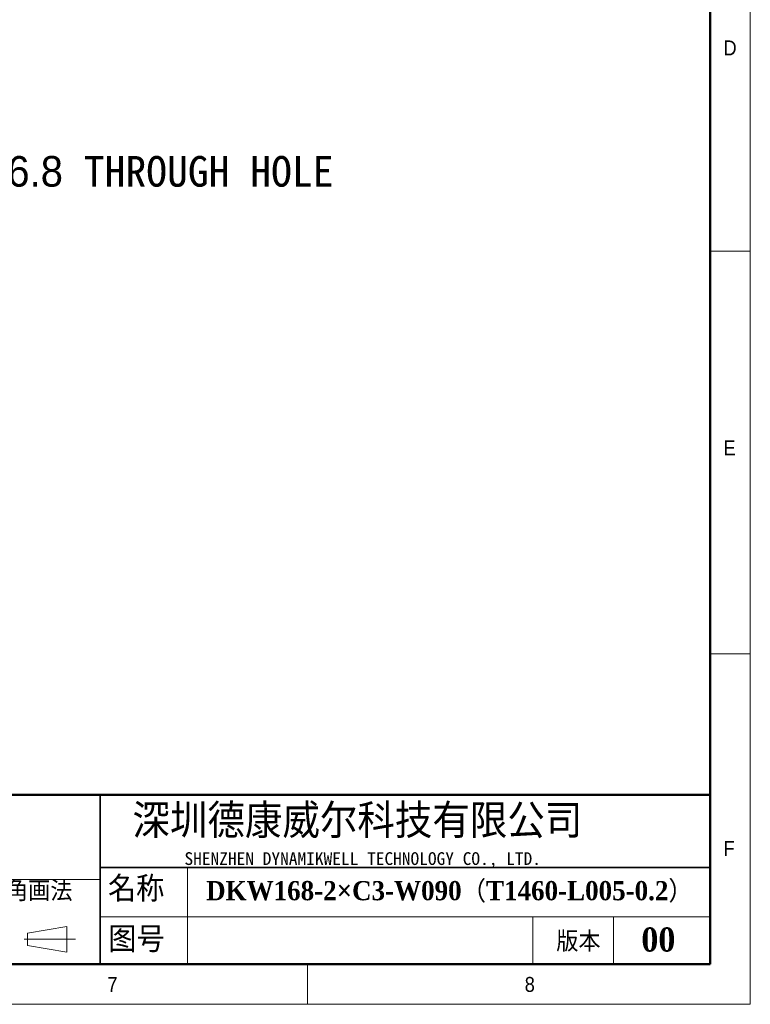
# Model space of a CAD drawing. Header units: millimetres. Extents: x 40 to 3320, y 40 to 2336.
# Tile 7 of 15: x 2594 to 3320, y 40 to 1018. Entities that reach past the tile are written whole.
import ezdxf

# ---------------------------------------------------------------- set-up
doc = ezdxf.new("R2010")
doc.units = ezdxf.units.MM
doc.header["$LTSCALE"] = 8
doc.header["$PDSIZE"] = -1
doc.layers.add('DIMNS', color=7, linetype='Continuous')
doc.styles.add('SLDTEXTSTYLE0', font='Gothic.ttf', dxfattribs={"width": 0.913})
doc.styles.add('SLDTEXTSTYLE1', font='timesbd.ttf', dxfattribs={"width": 0.933})
doc.styles.add('SLDTEXTSTYLE3', font='txt', dxfattribs={"bigfont": 'bigfont'})
doc.styles.add('SLDTEXTSTYLE4', font='txt', dxfattribs={"bigfont": 'bigfont'})
doc.styles.add('SLDTEXTSTYLE5', font='txt')
doc.styles.add('SLDTEXTSTYLE6', font='timesbd.ttf', dxfattribs={"width": 0.933, "bigfont": 'bigfont'})
doc.styles.add('SLDTEXTSTYLE7', font='txt')
doc.dimstyles.new('SLDDIMSTYLE7', dxfattribs={"dimtxt": 30.4, "dimasz": 16, "dimexe": 0, "dimexo": 0.0625, "dimgap": 7.6, "dimtad": 0, "dimtih": 1, "dimtoh": 1, "dimdec": 1, "dimrnd": 1e-09, "dimzin": 12, "dimdsep": 46, "dimtxsty": 'SLDTEXTSTYLE7', "dimsah": 1, "dimcen": 0, "dimadec": 0, "dimazin": 3, "dimtfac": 1, "dimtdec": 1, "dimtofl": 0, "dimtmove": 0, "dimatfit": 3, "dimfxl": 0, "dimfrac": 2, "dimtolj": 1, "dimtzin": 12, "dimarcsym": 0})

# ---------------------------------------------------------------- blocks, each defined once
blk = doc.blocks.new('_D_27')
at = {"layer": 'Defpoints', "color": 0}
for p in [(2357.46, 805.05), (2352.27, 800.66)]:
    blk.add_point(p, dxfattribs=at)
at = {"layer": 'DIMNS', "color": 0, "lineweight": -2}
for p, q in [((2430.4, 866.67), (2369.68, 815.37)), ((2460.6, 866.67), (2430.4, 866.67))]:
    blk.add_line(p, q, dxfattribs=at)
at = {"layer": 'DIMNS', "color": 0}
blk.add_solid([(2367.96, 817.41), (2371.41, 813.34), (2357.46, 805.05)], dxfattribs=at)
at = {"layer": 'DIMNS', "color": 0, "insert": (2468.2, 882.38), "char_height": 30.4, "attachment_point": 1, "style": 'SLDTEXTSTYLE7'}
blk.add_mtext('\\A1;38X {\\fMS PGothic|b0|i0|c128|p34;∅6.8} THROUGH HOLE', dxfattribs=at)

msp = doc.modelspace()

# ---------------------------------------------------------------- linework, layer by layer
at = {"color": 7, "linetype": 'Continuous', "lineweight": 18}
for p, q in [((3320, 40), (3320, 2336)), ((3280, 2296), (3280, 80)), ((3280, 788), (3320, 788)), ((3280, 388), (3320, 388)), ((2760.7398642, 176), (2760.7398642, 80)), ((2201.4758613, 164), (2674.0064972, 164)), ((2674.0064972, 126.7204382), (3280, 126.7204382)), ((3104, 126.7204382), (3104, 80)), ((3184, 126.7204382), (3184, 80)), ((2601.9065866, 110.5499805), (2640.7500893, 117.2694797)), ((2601.9065866, 98.5499805), (2601.9065866, 110.5499805)), ((2640.7500893, 117.2694797), (2640.7500893, 91.683194)), ((2598.4402248, 104.5499805), (2649.5575626, 104.5499805)), ((2601.9065866, 98.5499805), (2640.7500893, 91.683194)), ((80, 80), (3280, 80)), ((984, 80), (3280, 80)), ((2880, 80), (2880, 40)), ((40, 40), (3320, 40))]:
    msp.add_line(p, q, dxfattribs=at)
at = {"color": 7, "linetype": 'Continuous', "lineweight": 50}
for p, q in [((3280, 2296), (3280, 80)), ((3280, 248), (1464, 248)), ((80, 80), (3280, 80))]:
    msp.add_line(p, q, dxfattribs=at)
at = {"color": 7, "linetype": 'Continuous', "lineweight": 35}
for p, q in [((2674.0064972, 248), (2674.0064972, 80)), ((2674.0064972, 176), (3280, 176))]:
    msp.add_line(p, q, dxfattribs=at)

# ---------------------------------------------------------------- texts
at = {"color": 7, "linetype": 'Continuous', "lineweight": 0}
for s, insert, char_height, attachment_point, style in [('D', (3293.3333333, 997.1704528), 14.8166667, 1, 'SLDTEXTSTYLE0'), ('E', (3293.3333333, 599.9106936), 14.8166667, 1, 'SLDTEXTSTYLE0'), ('深圳德康威尔科技有限公司', (2706.035275, 238.9403364), 33.866666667, 1, 'SLDTEXTSTYLE4'), ('F', (3293.3333333, 202.2338134), 14.8166667, 1, 'SLDTEXTSTYLE0'), ('SHENZHEN DYNAMIKWELL TECHNOLOGY CO., LTD.', (2757.7422597, 191.0601178), 12.7, 1, 'SLDTEXTSTYLE5'), ('名称', (2681.7878779, 167.243517), 25.4, 1, 'SLDTEXTSTYLE3'), ('DKW168-2×C3-W090（T1460-L005-0.2）', (2779.2438769, 162.3900317), 19.05, 1, 'SLDTEXTSTYLE6'), ('图号', (2682.128891, 117.170145), 25.4, 1, 'SLDTEXTSTYLE3'), ('版本', (3127.1953082, 112.3594717), 20, 1, 'SLDTEXTSTYLE3'), ('00', (3228.6372553, 116.3460171), 24, 2, 'SLDTEXTSTYLE1'), ('7', (2681.1653799, 67.1747364), 14.8166667, 1, 'SLDTEXTSTYLE0'), ('8', (3095.8188424, 67.1747364), 14.8166667, 1, 'SLDTEXTSTYLE0')]:
    msp.add_mtext(s, dxfattribs=dict(at, insert=insert, char_height=char_height, attachment_point=attachment_point, style=style))
at = {"layer": 'DIMNS', "color": 7, "insert": (2536.4839625, 162.4328436), "char_height": 20, "attachment_point": 1, "style": 'SLDTEXTSTYLE3'}
msp.add_mtext('第三角画法', dxfattribs=at)

# ---------------------------------------------------------------- dimensions: what is measured, and where the dimension line sits
at = {"layer": 'DIMNS'}
dim = msp.add_diameter_dim_2p(p1=(2352.2681153, 800.6577832), p2=(2357.4623385, 805.0464101), text='38X {\\fMS PGothic|b0|i0|c128|p34;<>} THROUGH HOLE', dimstyle='SLDDIMSTYLE7', dxfattribs=at)
dim.commit()
dim.dimension.update_dxf_attribs({"geometry": '_D_27', "text_midpoint": (2713.2471301, 866.667952), "dimtype": 163})

doc.saveas('drawing.dxf')
